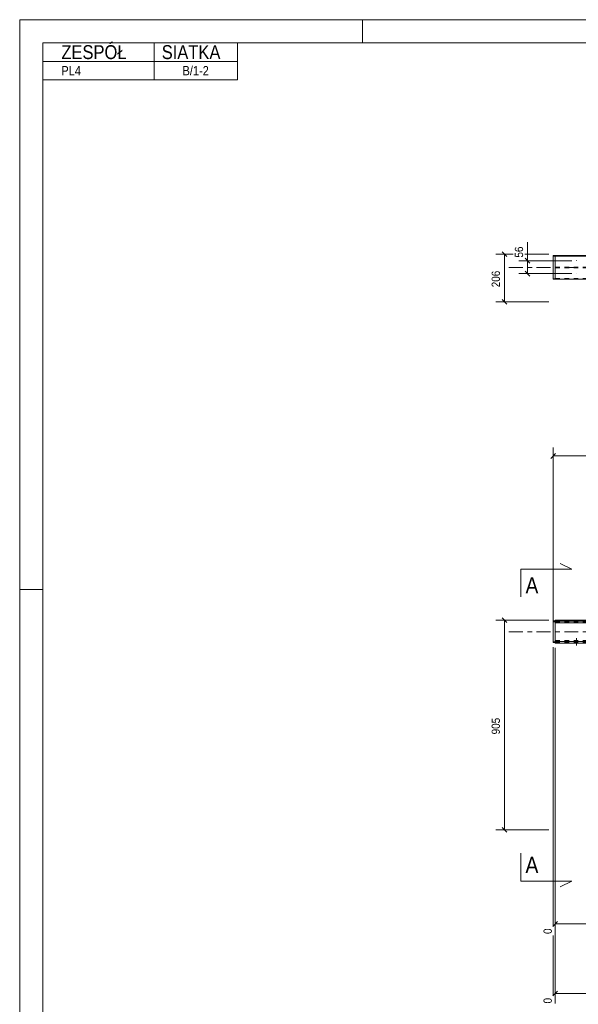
# Model space of a CAD drawing. Header units: millimetres. Extents: x 0 to 914, y 0 to 420.
# Tile 4 of 14: x 0 to 121, y 208 to 420. Entities that reach past the tile are written whole.
import ezdxf

# ---------------------------------------------------------------- set-up
doc = ezdxf.new("R2010")
doc.units = ezdxf.units.MM
for name, pattern in [('XKITLINE00', [0]), ('XKITLINE01', [4, 1, -1, 1, -1]), ('XKITLINE02', [4, 2, -2]), ('XKITLINE03', [6, 3, -1, 1, -1])]:
    doc.linetypes.add(name, pattern=pattern)
for name, color, linetype, lineweight in [('Arkusz rysunku', 3, 'Continuous', 0), ('Element', 2, 'Continuous', 0), ('Inny typ obiektu', 7, 'Continuous', 0), ('Przekrój', 7, 'Continuous', 0), ('Wymiar', 4, 'Continuous', 0), ('Śruba', 3, 'Continuous', 0)]:
    doc.layers.add(name, color=color, linetype=linetype, lineweight=lineweight)
doc.styles.add('ARIAL', font='ARIAL.TTF')

msp = doc.modelspace()

# ---------------------------------------------------------------- linework, layer by layer
at = {"layer": 'Arkusz rysunku', "linetype": 'XKITLINE00', "lineweight": 0}
for p, q in [((914, 420), (0, 420)), ((0, 420), (0, 0)), ((74, 415), (74, 420)), ((909, 415), (5, 415)), ((5, 415), (5, 5)), ((5, 297), (0, 297))]:
    msp.add_line(p, q, dxfattribs=at)
at = {"layer": 'Element', "linetype": 'XKITLINE00', "lineweight": 0}
for p, q in [((115.18, 363.97), (115.18, 369.11)), ((115.58, 369.11), (115.18, 369.11)), ((115.18, 368.97), (115.58, 368.97)), ((115.58, 369.12), (115.58, 369.1)), ((115.58, 369.12), (131.67, 369.12)), ((115.58, 368.97), (115.58, 369.11)), ((115.58, 369.1), (664.28, 369.1)), ((115.58, 363.97), (115.58, 368.98)), ((115.58, 368.98), (664.28, 368.98)), ((115.58, 368.97), (664.28, 368.97)), ((115.18, 363.97), (115.58, 363.97)), ((115.58, 363.97), (429.5, 363.97)), ((115.58, 290.24), (115.18, 290.24)), ((115.18, 285.58), (115.18, 290.24)), ((115.18, 290.08), (115.58, 290.08)), ((115.58, 290.39), (115.58, 289.83)), ((115.58, 290.39), (664.28, 290.39)), ((115.58, 290.23), (664.28, 290.23)), ((115.58, 290.08), (115.58, 285.58)), ((664.28, 289.83), (115.58, 289.83)), ((115.58, 285.58), (115.18, 285.58)), ((115.58, 285.83), (115.58, 285.43)), ((115.58, 285.83), (664.28, 285.83)), ((115.58, 285.43), (126.67, 285.43))]:
    msp.add_line(p, q, dxfattribs=at)
at = {"layer": 'Element', "linetype": 'XKITLINE01', "lineweight": 0}
for p, q in [((115.58, 368.98), (115.58, 369.12)), ((115.58, 363.97), (115.58, 369.11)), ((115.58, 366.62), (429.5, 366.62)), ((115.58, 366.46), (429.5, 366.46)), ((115.18, 364.11), (115.58, 364.11)), ((115.58, 364.12), (429.5, 364.12)), ((115.58, 364.11), (429.5, 364.11)), ((115.58, 363.98), (429.5, 363.98)), ((115.58, 285.58), (115.58, 290.24)), ((115.58, 290.23), (115.58, 289.99)), ((115.58, 289.99), (664.28, 289.99)), ((115.58, 289.88), (664.28, 289.88)), ((115.58, 289.83), (115.58, 285.89)), ((115.58, 289.83), (115.58, 289.54)), ((115.58, 285.74), (115.18, 285.74)), ((115.58, 285.99), (115.58, 285.83)), ((115.58, 285.99), (664.28, 285.99)), ((115.58, 285.93), (664.28, 285.93)), ((115.58, 285.59), (664.28, 285.59))]:
    msp.add_line(p, q, dxfattribs=at)
at = {"layer": 'Element', "linetype": 'XKITLINE03', "lineweight": 0}
for p, q in [((105.58, 366.54), (429.5, 366.54)), ((105.58, 287.91), (674.28, 287.91))]:
    msp.add_line(p, q, dxfattribs=at)
at = {"layer": 'Inny typ obiektu', "linetype": 'XKITLINE00', "lineweight": 0}
for p, q in [((5, 415), (47, 415)), ((5, 415), (5, 411)), ((29, 411), (29, 415)), ((47, 411), (47, 415)), ((5, 411), (47, 411)), ((5, 411), (5, 407)), ((29, 411), (29, 407)), ((47, 411), (47, 407)), ((5, 407), (47, 407))]:
    msp.add_line(p, q, dxfattribs=at)
at = {"layer": 'Przekrój', "linetype": 'XKITLINE00', "lineweight": 0}
for p, q in [((119.18, 301.42), (116.68, 302.67)), ((108.18, 301.42), (108.18, 295.42)), ((108.18, 301.42), (114.18, 301.42)), ((114.18, 301.42), (119.18, 301.42)), ((108.18, 234.1), (108.18, 240.1)), ((108.18, 234.1), (114.18, 234.1)), ((114.18, 234.1), (119.18, 234.1)), ((119.18, 234.1), (116.68, 232.85))]:
    msp.add_line(p, q, dxfattribs=at)
at = {"layer": 'Wymiar', "linetype": 'XKITLINE00', "lineweight": 0}
for p, q in [((109.62, 367.99), (109.62, 372.01)), ((109.62, 367.99), (109.62, 372.01)), ((104.11, 369.89), (105.13, 368.88)), ((106.5, 369.38), (102.76, 369.38)), ((104.62, 359.12), (104.62, 369.38)), ((119.18, 367.99), (107.76, 367.99)), ((114.18, 369.38), (109.02, 369.38)), ((109.11, 368.5), (110.13, 367.48)), ((109.62, 365.19), (109.62, 367.99)), ((109.11, 365.7), (110.13, 364.68)), ((119.18, 365.19), (107.76, 365.19)), ((114.18, 359.12), (102.76, 359.12)), ((104.11, 359.63), (105.13, 358.61)), ((115.18, 286.58), (115.18, 327.7)), ((115.68, 326.35), (114.67, 325.33)), ((115.18, 325.84), (148.62, 325.84)), ((114.18, 290.39), (102.76, 290.39)), ((104.11, 290.89), (105.13, 289.88)), ((104.62, 245.14), (104.62, 290.39)), ((115.18, 284.58), (115.18, 224.38)), ((115.58, 284.43), (115.58, 207.69)), ((115.58, 284.43), (115.58, 222.69)), ((114.18, 245.14), (102.76, 245.14)), ((104.11, 245.65), (105.13, 244.63)), ((116.08, 225.35), (115.07, 224.33)), ((115.58, 224.84), (156.24, 224.84)), ((115.18, 222.33), (115.18, 209.38)), ((116.08, 210.35), (115.07, 209.33)), ((115.58, 209.84), (409.24, 209.84))]:
    msp.add_line(p, q, dxfattribs=at)
at = {"layer": 'Śruba', "linetype": 'XKITLINE02', "lineweight": 0}
for p, q in [((120.18, 368.03), (120.18, 367.99)), ((120.18, 365.24), (120.18, 365.19))]:
    msp.add_line(p, q, dxfattribs=at)
at = {"layer": 'Śruba', "linetype": 'XKITLINE00', "lineweight": 0}
for p, q in [((120.18, 285), (120.18, 286.5)), ((120.18, 284.92), (120.18, 286.41))]:
    msp.add_line(p, q, dxfattribs=at)

# ---------------------------------------------------------------- texts
at = {"layer": 'Inny typ obiektu', "style": 'ARIAL', "width": 0.85}
for s, height, p in [('ZESPÓŁ', 3, (9, 411.5)), ('SIATKA', 3, (30.66, 411.5)), ('B/1-2', 2, (35.15, 408)), ('PL4', 2, (9, 408))]:
    msp.add_text(s, height=height, dxfattribs=at).set_placement(p)
at = {"layer": 'Przekrój', "style": 'ARIAL', "width": 0.85}
for p in [(109.18, 296.17), (109.18, 235.85)]:
    msp.add_text('A', height=3.5, dxfattribs=at).set_placement(p)
at = {"layer": 'Wymiar', "style": 'ARIAL', "width": 0.85}
for s, p in [('56', (108.66, 368.66)), ('206', (103.66, 362.25)), ('905', (103.66, 265.76)), ('0', (114.86, 222.69)), ('0', (114.86, 207.69))]:
    msp.add_text(s, height=1.8, rotation=90.0002, dxfattribs=at).set_placement(p)

doc.saveas('drawing.dxf')
